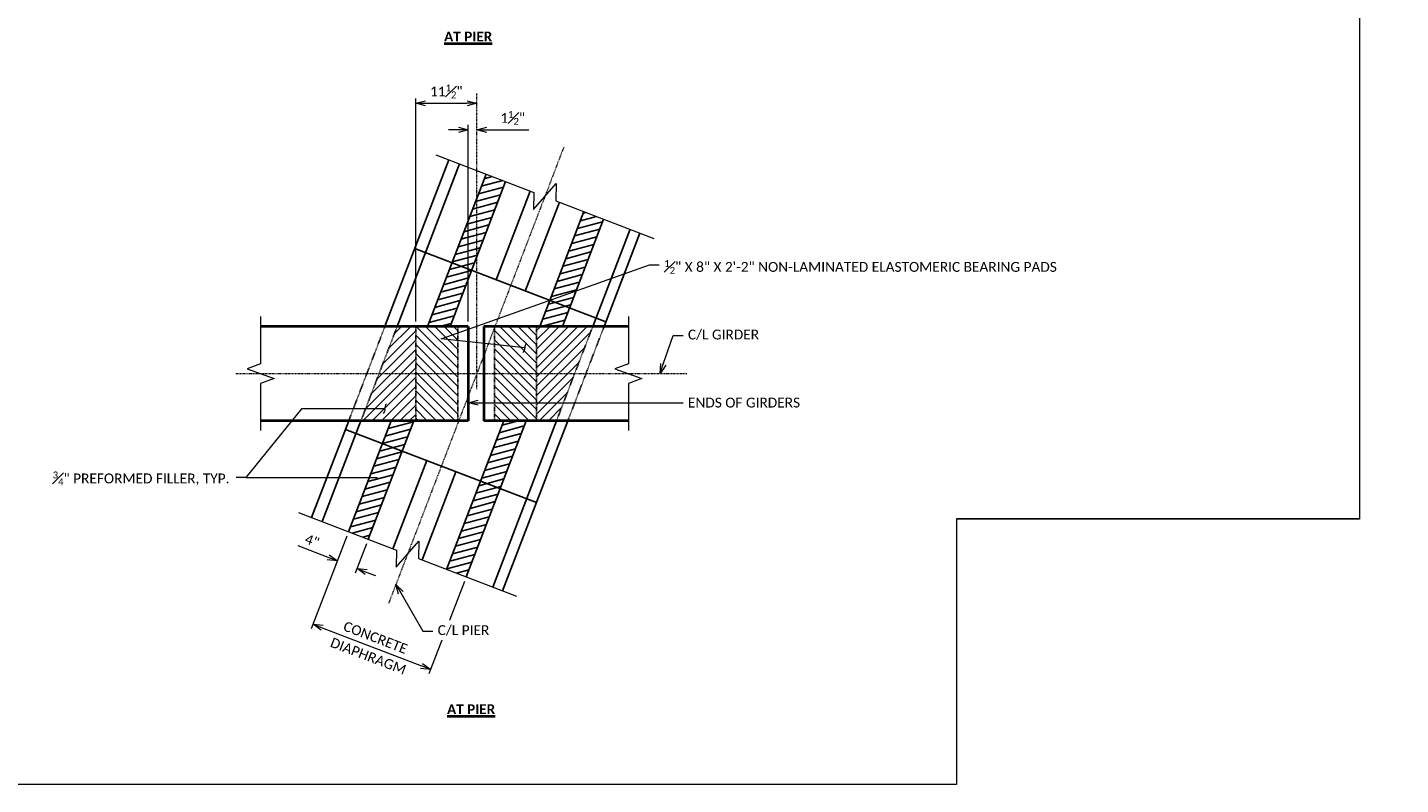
# Model space of a CAD drawing. Extents: x -24 to 2086, y -25 to 290.
# Tile 2 of 7: x 194 to 456, y -25 to 120. Entities that reach past the tile are written whole.
import ezdxf
from ezdxf import colors
from ezdxf.entities.mleader import LeaderData, LeaderLine
from ezdxf.math import Vec2, Vec3

# ---------------------------------------------------------------- set-up
doc = ezdxf.new("R2010")
doc.units = 0
doc.header["$MEASUREMENT"] = 0
doc.linetypes.add('Wisdot2', pattern=[0.125, 0.0625, -0.0625])
doc.linetypes.add('Wisdot4', pattern=[0.28125, 0.125, -0.0625, 0.03125, -0.0625])
for name, color, linetype, lineweight in [('B_ANNO_BREAK', 7, 'Continuous', 18), ('B_ANNO_DIM', 7, 'Continuous', 18), ('B_ANNO_TEXT', 7, 'Continuous', 18), ('B_ANNO_TEXT_TITLE', 7, 'Continuous', 40), ('B_CNTR', 1, 'Wisdot4', 18), ('B_CNTR_GIRD', 2, 'Wisdot4', 18), ('B_CONC_GIRD', 50, 'Continuous', 40), ('B_DETAIL_HIDDEN', 7, 'Wisdot2', 25)]:
    doc.layers.add(name, color=color, linetype=linetype, lineweight=lineweight)
doc.layers.add('B_ANNO_NOPLOT', color=47, linetype='Continuous', lineweight=18, plot=False)
for name, color, linetype in [('B_BRG', 7, 'Continuous'), ('B_CNTR_SUB', 7, 'Continuous'), ('B_CONC_FILR', 7, 'Continuous')]:
    doc.layers.add(name, color=color, linetype=linetype)
doc.styles.add('Annotative', font='calibri.ttf', dxfattribs={"height": 0.0625})
doc.styles.add('Subtitle', font='calibrib.ttf', dxfattribs={"height": 0.0625})
doc.dimstyles.new('Annotative', dxfattribs={"dimscale": 0, "dimtxt": 0.0625, "dimasz": 0.0625, "dimexe": 0.03125, "dimexo": 0.03125, "dimgap": 0.03125, "dimtad": 1, "dimdec": 3, "dimzin": 3, "dimdsep": 46, "dimlunit": 4, "dimtxsty": 'Annotative', "dimblk": 'OPEN30', "dimcen": 0.03125, "dimclrd": 256, "dimclre": 256, "dimclrt": 256, "dimaunit": 1, "dimadec": 0, "dimazin": 3, "dimtfac": 0.75, "dimtdec": 3, "dimtofl": 0, "dimtmove": 0, "dimatfit": 3, "dimldrblk": 'OPEN30', "dimfxl": 1, "dimtfill": 1, "dimfrac": 1, "dimtolj": 1, "dimtzin": 0, "dimlwd": -1, "dimlwe": -1, "dimarcsym": 0})

# ---------------------------------------------------------------- blocks, each defined once
blk = doc.blocks.new('_Integral')
at = {"color": 0, "linetype": 'ByBlock', "lineweight": -2}
for centre, start, end in [((0.44, 0.12), 129, 195), ((-0.44, -0.12), 309, 15)]:
    blk.add_arc(centre, 0.454, start, end, dxfattribs=at)
blk = doc.blocks.new('_Open30')
at = {"color": 0, "linetype": 'ByBlock', "lineweight": -2}
for p, q in [((-1, 0.27), (0, 0)), ((0, 0), (-1, -0.27)), ((0, 0), (-1, 0))]:
    blk.add_line(p, q, dxfattribs=at)
blk = doc.blocks.new('*D489')
at = {"layer": 'B_ANNO_DIM', "transparency": 16777216}
for p, q in [((292.62, -2594.71), (292.62, -2552.18)), ((294.49, -2553.12), (302.4, -2553.12))]:
    blk.add_line(p, q, dxfattribs=at)
at = {"layer": 'Defpoints', "color": 0, "transparency": 16777216}
blk.add_point((292.62, -2595.65), dxfattribs=at)
at = {"layer": 'B_ANNO_DIM', "transparency": 16777216, "xscale": 1.875, "yscale": 1.875, "zscale": 1.875, "rotation": 180}
blk.add_blockref('_Open30', (292.62, -2553.12), dxfattribs=at)
at = {"layer": 'B_ANNO_DIM', "transparency": 16777216, "xscale": 1.875, "yscale": 1.875, "zscale": 1.875}
blk.add_blockref('_Open30', (304.28, -2553.12), dxfattribs=at)
at = {"layer": 'B_ANNO_DIM', "transparency": 16777216, "insert": (298.45, -2550.86), "char_height": 1.875, "attachment_point": 5, "style": 'Annotative', "bg_fill": 3, "box_fill_scale": 1.25, "bg_fill_color": 256, "bg_fill_true_color": 13158600, "bg_fill_transparency": 0}
blk.add_mtext('\\A1;11{\\H0.7x;\\S1#2;}"', dxfattribs=at)
at = {"layer": 'Defpoints', "color": 0, "transparency": 16777216}
blk.add_point((304.28, -2553.12), dxfattribs=at)
blk.add_point((304.28, -2553.12), dxfattribs=at)
blk = doc.blocks.new('*D491')
at = {"layer": 'B_ANNO_DIM', "transparency": 16777216}
for p, q in [((300.76, -2558.16), (298.89, -2558.16)), ((302.64, -2594.71), (302.64, -2557.22)), ((306.15, -2558.16), (314.2, -2558.16))]:
    blk.add_line(p, q, dxfattribs=at)
at = {"layer": 'Defpoints', "color": 0, "transparency": 16777216}
for p in [(304.28, -2558.16), (304.28, -2558.16), (302.64, -2595.65)]:
    blk.add_point(p, dxfattribs=at)
at = {"layer": 'B_ANNO_DIM', "transparency": 16777216, "xscale": 1.875, "yscale": 1.875, "zscale": 1.875}
blk.add_blockref('_Open30', (302.64, -2558.16), dxfattribs=at)
at = {"layer": 'B_ANNO_DIM', "transparency": 16777216, "xscale": 1.875, "yscale": 1.875, "zscale": 1.875, "rotation": 180}
blk.add_blockref('_Open30', (304.28, -2558.16), dxfattribs=at)
at = {"layer": 'B_ANNO_DIM', "transparency": 16777216, "insert": (311.11, -2555.9), "char_height": 1.875, "attachment_point": 5, "style": 'Annotative', "bg_fill": 3, "box_fill_scale": 1.25, "bg_fill_color": 256, "bg_fill_true_color": 13158600, "bg_fill_transparency": 0}
blk.add_mtext('\\A1;1{\\H0.7x;\\S1#2;}"', dxfattribs=at)
blk = doc.blocks.new('*D484')
at = {"layer": 'B_ANNO_DIM', "transparency": 16777216}
for p, q in [((279.49, -2635.66), (272.72, -2653.3)), ((301.92, -2644.27), (295.15, -2661.91)), ((274.81, -2653.1), (293.73, -2660.37))]:
    blk.add_line(p, q, dxfattribs=at)
at = {"layer": 'Defpoints', "color": 0, "transparency": 16777216}
for p in [(279.83, -2634.79), (302.26, -2643.4), (295.48, -2661.04)]:
    blk.add_point(p, dxfattribs=at)
at = {"layer": 'B_ANNO_DIM', "transparency": 16777216, "xscale": 1.875, "yscale": 1.875, "zscale": 1.875}
for p, rotation in [((273.06, -2652.43), 158.9989371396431), ((295.48, -2661.04), 338.9989371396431)]:
    blk.add_blockref('_Open30', p, dxfattribs=dict(at, rotation=rotation))
at = {"layer": 'B_ANNO_DIM', "transparency": 16777216, "insert": (284.95, -2654.96), "char_height": 1.875, "attachment_point": 5, "rotation": 338.9989, "style": 'Annotative', "bg_fill": 3, "box_fill_scale": 1.25, "bg_fill_color": 256, "bg_fill_true_color": 13158600, "bg_fill_transparency": 0}
blk.add_mtext('\\A1;CONCRETE', dxfattribs=at)
at = {"layer": 'B_ANNO_DIM', "transparency": 16777216, "insert": (283.59, -2658.5), "char_height": 1.875, "attachment_point": 5, "rotation": 338.9989, "style": 'Annotative', "bg_fill": 3, "box_fill_scale": 1.25, "bg_fill_color": 256, "bg_fill_true_color": 13158600, "bg_fill_transparency": 0}
blk.add_mtext('\\A1;DIAPHRAGM', dxfattribs=at)
blk = doc.blocks.new('*D497')
at = {"layer": 'B_ANNO_DIM', "transparency": 16777216}
for p, q in [((275.94, -2639.7), (270.21, -2637.5)), ((279.5, -2635.66), (277.35, -2641.25)), ((283.25, -2637.11), (281.11, -2642.69)), ((283.19, -2642.49), (284.94, -2643.16))]:
    blk.add_line(p, q, dxfattribs=at)
at = {"layer": 'Defpoints', "color": 0, "transparency": 16777216}
for p in [(279.83, -2634.79), (283.59, -2636.23), (277.69, -2640.37)]:
    blk.add_point(p, dxfattribs=at)
at = {"layer": 'B_ANNO_DIM', "transparency": 16777216, "xscale": 1.875, "yscale": 1.875, "zscale": 1.875}
for p, rotation in [((277.69, -2640.37), 339.0018584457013), ((281.44, -2641.81), 159.0018584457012)]:
    blk.add_blockref('_Open30', p, dxfattribs=dict(at, rotation=rotation))
at = {"layer": 'B_ANNO_DIM', "transparency": 16777216, "insert": (272.87, -2636.51), "char_height": 1.875, "attachment_point": 5, "rotation": 339.0019, "style": 'Annotative', "bg_fill": 3, "box_fill_scale": 1.25, "bg_fill_color": 256, "bg_fill_true_color": 13158600, "bg_fill_transparency": 0}
blk.add_mtext('\\A1;4"', dxfattribs=at)
blk = doc.blocks.new('INS_G70DET_BASE')
at = {"layer": 'B_ANNO_NOPLOT', "flags": 128}
blk.add_lwpolyline([(0, 0), (0, 315), (404.91, 315), (404.91, 298.57), (472.5, 298.57), (472.5, 50.62), (395.71, 50.62), (395.71, 0)], close=True, dxfattribs=at)
blk = doc.blocks.new('*U1130')
at = {"layer": 'B_ANNO_NOPLOT', "flags": 128}
blk.add_lwpolyline([(0, -1073.1956), (0, -758.1956), (404.9096, -758.1956), (404.9096, -774.6267), (472.5, -774.6267), (472.5, -1022.5711), (395.7134, -1022.5711), (395.7134, -1073.1956)], close=True, dxfattribs=at)
at = {"layer": 'B_ANNO_DIM'}
ml = blk.add_multileader_mtext('Standard', dxfattribs=at)
ml.set_content('\\A1;{\\H0.7x;\\S1#2;}" X 8" X 2\'-6" NON-LAMINATED ELASTOMERIC BEARING PAD ', color=256, style='Annotative')
ml.set_leader_properties(color=256, linetype='ByLayer', lineweight=-1)
ml.set_arrow_properties(name='INTEGRAL')
ml.build(insert=Vec2(0, 0))
ml.multileader.update_dxf_attribs({"dogleg_length": 0.0625, "arrow_head_size": 1.875, "scale": 30})
ctx = ml.context
ctx.base_point, ctx.scale, ctx.char_height, ctx.arrow_head_size, ctx.landing_gap_size, ctx.plane_origin = Vec3(68.5228, -981.6617), 30, 1.875, 1.875, 0.9375, Vec3(126.5157, -991.4509)
notes = []
notes.append((ctx, [(0, (1, 1, 0), (111.4403, -981.6617), (-1, 0), 1.875, [(0, [(126.5157, -991.4509)], 0, [])])]))
ctx.mtext.insert, ctx.mtext.width, ctx.mtext.defined_height, ctx.mtext.flow_direction = Vec3(69.4603, -980.7105), 39.334778, 11.2499, 5
ml = blk.add_multileader_mtext('Standard', dxfattribs=at)
ml.set_content('\\A1;{\\H0.7x;\\S3#4;}" CORK FILLER VERT. FACE ONLY, TYP.', color=256, style='Annotative')
ml.set_leader_properties(color=256, linetype='ByLayer', lineweight=-1)
ml.set_arrow_properties(name='OPEN30')
ml.build(insert=Vec2(0, 0))
ml.multileader.update_dxf_attribs({"dogleg_length": 0.0625, "arrow_head_size": 1.875, "scale": 30})
ctx = ml.context
ctx.base_point, ctx.scale, ctx.char_height, ctx.arrow_head_size, ctx.landing_gap_size, ctx.plane_origin = Vec3(70.1158, -1017.207), 30, 1.875, 1.875, 0.9375, Vec3(123.4514, -1012.3216)
notes.append((ctx, [(0, (1, 1, 0), (123.4514, -1017.207), (-1, 0), 30.1044, [(0, [(123.4514, -1012.3216)], 0, [])])]))
ctx.mtext.insert, ctx.mtext.width, ctx.mtext.flow_direction = Vec3(71.0533, -1016.263), 22.32933, 5
for ctx, leaders in notes:
    for number, flags, end, landing, length, lines in leaders:
        leader = LeaderData()
        leader.index, (leader.has_last_leader_line, leader.has_dogleg_vector, leader.attachment_direction) = number, flags
        leader.last_leader_point, leader.dogleg_vector, leader.dogleg_length = Vec3(end), Vec3(landing), length
        for number, points, colour, breaks in lines:
            line = LeaderLine()
            line.index, line.vertices, line.color, line.breaks = number, Vec3.list(points), colors.encode_raw_color(colour), breaks
            leader.lines.append(line)
        ctx.leaders.append(leader)
blk = doc.blocks.new('*U480')
at = {"layer": 'B_CONC_FILR'}
h = blk.add_hatch(dxfattribs=at)
h.set_pattern_fill('ANSI31', color=256, scale=10, angle=150)
h.set_pattern_definition([(195, (305.8556, -2629.3726), (0.323524, -1.207407), [])])
h.paths.add_polyline_path([(298.5225, -2641.9646), (302.2564, -2643.398), (313.6767, -2613.646), (309.3927, -2613.646)])
h.paths.add_polyline_path([(279.8308, -2634.7896), (283.5866, -2636.2313), (292.2557, -2613.646), (287.9463, -2613.646)])
h.paths.add_polyline_path([(316.3027, -2595.646), (319.5833, -2595.646), (320.9308, -2594.7496), (321.9321, -2592.141), (318.1983, -2590.7076)])
h.paths.add_polyline_path([(324.6997, -2573.77), (318.1983, -2590.7076), (321.9321, -2592.141), (328.4336, -2575.2034)])
h.paths.add_polyline_path([(303.2623, -2584.9735), (299.5271, -2583.5396), (294.8797, -2595.646), (299.1657, -2595.646)])
h.paths.add_polyline_path([(299.5271, -2583.5396), (303.2623, -2584.9735), (304.2784, -2582.3264), (304.2784, -2571.1626)])
h.paths.add_polyline_path([(304.2784, -2582.3264), (309.7635, -2568.0365), (306.0288, -2566.6029), (304.2784, -2571.1626)])
h = blk.add_hatch(dxfattribs=at)
h.set_pattern_fill('ANSI31', color=256, scale=10, angle=180)
h.set_pattern_definition([(225, (0, 3.8399), (0.8838835, -0.8838835), [])])
h.paths.add_polyline_path([(326.3707, -2595.646), (319.5833, -2595.646), (315.6557, -2598.2588), (315.6557, -2604.646), (322.9162, -2604.646)])
h.paths.add_polyline_path([(315.6557, -2598.2588), (319.5833, -2595.646), (315.6557, -2595.646)], flags=17)
h.paths.add_polyline_path([(320.7892, -2610.1874), (322.9162, -2604.646), (315.6557, -2604.646), (315.6557, -2610.1874)])
h.paths.add_polyline_path([(315.6557, -2610.1874), (315.6557, -2613.646), (319.4617, -2613.646), (320.7892, -2610.1874)])
h.paths.add_polyline_path([(282.1867, -2613.646), (292.6197, -2613.646), (292.6197, -2604.646), (285.6417, -2604.646)])
h.paths.add_polyline_path([(292.6197, -2595.646), (289.0967, -2595.646), (285.6417, -2604.646), (292.6197, -2604.646)])
h = blk.add_hatch(dxfattribs=at)
h.set_pattern_fill('ANSI31', color=256, scale=10, angle=90)
h.set_pattern_definition([(135, (0, 3.8399), (-0.8838835, -0.8838835), [])])
h.paths.add_polyline_path([(307.6377, -2604.646), (315.6557, -2604.646), (315.6557, -2595.646), (307.7331, -2595.646), (307.6377, -2595.8946)])
h.paths.add_polyline_path([(315.6557, -2610.1874), (315.6557, -2604.646), (307.6377, -2604.646), (307.6377, -2610.1874)])
h.paths.add_polyline_path([(315.6557, -2613.646), (315.6557, -2610.1874), (307.6377, -2610.1874), (307.6377, -2613.646)])
h.paths.add_polyline_path([(292.6197, -2604.646), (300.6377, -2604.646), (300.6377, -2595.646), (292.6197, -2595.646)])
h.paths.add_polyline_path([(292.6197, -2604.646), (292.6197, -2613.646), (300.6377, -2613.646), (300.6377, -2604.646)])
at = {"layer": 'B_ANNO_BREAK', "flags": 128}
for points in [[(296.4636, -2562.9313), (315.1353, -2570.0985), (315.078, -2573.3796), (319.3839, -2568.4263), (319.3266, -2571.7074), (337.9981, -2578.875)], [(263.0657, -2593.771), (263.0657, -2602.771), (260.49, -2603.7085), (265.6415, -2605.5835), (263.0657, -2606.521), (263.0657, -2615.521)], [(333.1717, -2593.771), (333.1717, -2602.771), (330.596, -2603.7085), (335.7475, -2605.5835), (333.1717, -2606.521), (333.1717, -2615.521)], [(270.2848, -2631.1253), (288.9564, -2638.2925), (288.8992, -2641.5736), (293.205, -2636.6202), (293.1478, -2639.9014), (311.8193, -2647.069)]]:
    blk.add_lwpolyline(points, dxfattribs=at)
at = {"layer": 'B_BRG'}
for p, q in [((306.0287, -2566.603), (294.8797, -2595.646)), ((309.7637, -2568.036), (299.1657, -2595.646)), ((324.6997, -2573.77), (316.3027, -2595.646)), ((328.4337, -2575.203), (320.5867, -2595.646)), ((287.9463, -2613.646), (279.831, -2634.7892)), ((292.2557, -2613.646), (283.5869, -2636.2307)), ((309.3927, -2613.646), (298.5227, -2641.964)), ((313.6767, -2613.646), (302.2567, -2643.397))]:
    blk.add_line(p, q, dxfattribs=at)
at = {"layer": 'B_CNTR'}
blk.add_line((320.8507, -2561.473), (287.4185, -2648.5681), dxfattribs=at)
at = {"layer": 'B_CNTR_GIRD'}
blk.add_line((258.3117, -2604.646), (344.3507, -2604.646), dxfattribs=at)
at = {"layer": 'B_CNTR_SUB'}
for p, q in [((298.9564, -2563.8882), (286.8957, -2595.3)), ((300.988, -2564.668), (289.0967, -2595.646)), ((314.4487, -2569.835), (307.9467, -2586.772)), ((320.0167, -2571.972), (313.5147, -2588.909)), ((333.4747, -2577.138), (326.3717, -2595.646)), ((335.3567, -2577.861), (328.3977, -2595.992)), ((292.4537, -2580.824), (328.8557, -2594.799)), ((279.8547, -2613.646), (272.7775, -2632.0821)), ((282.1867, -2613.646), (274.8107, -2632.863)), ((319.4617, -2613.646), (307.2987, -2645.333)), ((321.6217, -2613.646), (309.1807, -2646.055)), ((279.2307, -2615.2711), (315.6327, -2629.2461)), ((294.7237, -2621.219), (288.2717, -2638.029)), ((300.2917, -2623.356), (293.8397, -2640.166))]:
    blk.add_line(p, q, dxfattribs=at)
at = {"layer": 'B_CONC_GIRD'}
for p, q in [((302.6377, -2595.646), (263.0657, -2595.646)), ((302.6377, -2595.646), (302.6377, -2613.646)), ((333.1717, -2595.646), (305.6377, -2595.646)), ((305.6377, -2595.646), (305.6377, -2613.646)), ((302.6377, -2613.646), (263.0657, -2613.646)), ((333.3197, -2613.646), (305.6377, -2613.646))]:
    blk.add_line(p, q, dxfattribs=at)
at = {"layer": 'B_DETAIL_HIDDEN'}
for p, q in [((286.8957, -2595.3), (279.8531, -2613.6454)), ((289.0967, -2595.646), (282.1867, -2613.646)), ((292.6197, -2595.646), (292.6197, -2613.646)), ((300.6377, -2595.646), (300.6377, -2613.646)), ((307.6377, -2595.646), (307.6377, -2613.646)), ((315.6557, -2595.646), (315.6557, -2613.646)), ((326.3707, -2595.646), (319.4617, -2613.646)), ((328.3977, -2595.992), (321.4887, -2613.992))]:
    blk.add_line(p, q, dxfattribs=at)
for p in [(292.6197, -2595.646), (307.6377, -2595.646)]:
    blk.add_point(p, dxfattribs=at)
at = {"layer": 'B_ANNO_TEXT', "style": 'Annotative'}
for tag, p in [('BN40', (267.3177, -2425.7206)), ('BN42', (267.3201, -2454.0598)), ('BN41', (332.0758, -2480.347))]:
    blk.add_attdef(tag, p, '', height=1.875, dxfattribs=at)
at = {"layer": 'B_ANNO_TEXT_TITLE', "char_height": 1.875, "style": 'Subtitle'}
for insert, width, attachment_point in [((302.6212, -2540.3869), 19.855712, 5), ((298.591, -2667.6867), 14.098512, 1)]:
    blk.add_mtext('{\\LAT PIER}', dxfattribs=dict(at, insert=insert, width=width, attachment_point=attachment_point))
at = {"layer": 'B_ANNO_DIM'}
ml = blk.add_multileader_mtext('Standard', dxfattribs=at)
ml.set_content('C/L GIRDER', color=256, style='Annotative')
ml.set_leader_properties(color=256, linetype='ByLayer', lineweight=-1)
ml.set_arrow_properties(name='OPEN30')
ml.build(insert=Vec2(0, 0))
ml.multileader.update_dxf_attribs({"dogleg_length": 0.0625, "arrow_head_size": 1.875, "scale": 30})
ctx = ml.context
ctx.base_point, ctx.scale, ctx.char_height, ctx.arrow_head_size, ctx.landing_gap_size, ctx.plane_origin = Vec3(343.5754, -2597.3986), 30, 1.875, 1.875, 0.9375, Vec3(339.2047, -2604.646)
notes = []
notes.append((ctx, [(0, (1, 1, 0), (341.7004, -2597.3986), (1, 0), 1.875, [(0, [(339.2047, -2604.646)], 0, [])])]))
ctx.mtext.insert, ctx.mtext.flow_direction = Vec3(344.5129, -2596.2584), 5
ml = blk.add_multileader_mtext('Standard', dxfattribs=at)
ml.set_content('ENDS OF GIRDERS', color=256, style='Annotative')
ml.set_leader_properties(color=256, linetype='ByLayer', lineweight=-1)
ml.set_arrow_properties(name='OPEN30')
ml.build(insert=Vec2(0, 0))
ml.multileader.update_dxf_attribs({"dogleg_length": 0.0625, "arrow_head_size": 1.875, "scale": 30})
ctx = ml.context
ctx.base_point, ctx.scale, ctx.char_height, ctx.arrow_head_size, ctx.landing_gap_size, ctx.plane_origin = Vec3(343.5754, -2610.1874), 30, 1.875, 1.875, 0.9375, Vec3(302.6377, -2610.1874)
notes.append((ctx, [(0, (1, 1, 0), (341.7004, -2610.1874), (1, 0), 1.875, [(1, [(302.6377, -2610.1874), (305.6377, -2610.1874)], 0, [])])]))
ctx.mtext.insert, ctx.mtext.flow_direction = Vec3(344.5129, -2609.2362), 5
ml = blk.add_multileader_mtext('Standard', dxfattribs=at)
ml.set_content('\\A1;{\\H0.7x;\\S3#4;}" PREFORMED FILLER, TYP.', color=256, style='Annotative')
ml.set_leader_properties(color=256, linetype='ByLayer', lineweight=-1)
ml.set_arrow_properties(name='INTEGRAL')
ml.build(insert=Vec2(0, 0))
ml.multileader.update_dxf_attribs({"dogleg_length": 0.0625, "arrow_head_size": 1.875, "scale": 30})
ctx = ml.context
ctx.base_point, ctx.scale, ctx.char_height, ctx.arrow_head_size, ctx.landing_gap_size, ctx.plane_origin = Vec3(222.4838, -2624.4595), 30, 1.875, 1.875, 0.9375, Vec3(286.762, -2611.334)
notes.append((ctx, [(0, (1, 1, 0), (260.2643, -2624.4595), (-1, 0), 1.875, [(1, [(286.762, -2611.334), (270.8333, -2611.334), (260.2643, -2624.4595), (285.338, -2624.5246)], 0, [])])]))
ctx.mtext.insert, ctx.mtext.flow_direction = Vec3(223.4213, -2623.3128), 5
for ctx, leaders in notes:
    for number, flags, end, landing, length, lines in leaders:
        leader = LeaderData()
        leader.index, (leader.has_last_leader_line, leader.has_dogleg_vector, leader.attachment_direction) = number, flags
        leader.last_leader_point, leader.dogleg_vector, leader.dogleg_length = Vec3(end), Vec3(landing), length
        for number, points, colour, breaks in lines:
            line = LeaderLine()
            line.index, line.vertices, line.color, line.breaks = number, Vec3.list(points), colors.encode_raw_color(colour), breaks
            leader.lines.append(line)
        ctx.leaders.append(leader)
dim = blk.add_linear_dim(base=(304.2784, -2553.1178), p1=(292.6197, -2595.646), p2=(304.2784, -2553.1178), text='11{\\H0.7x;\\S1#2;}"', dimstyle='Annotative', dxfattribs=at)
dim.commit()
dim.dimension.update_dxf_attribs({"geometry": '*D489', "text_midpoint": (298.4491, -2550.8598)})
dim = blk.add_linear_dim(base=(295.4845, -2661.0383), p1=(279.8308, -2634.7896), p2=(302.2567, -2643.397), angle=338.998937, text='CONCRETE\\XDIAPHRAGM', dimstyle='Annotative', dxfattribs=at)
dim.commit()
dim.dimension.update_dxf_attribs({"geometry": '*D484', "text_midpoint": (284.2718, -2656.7339)})
at = {"layer": 'B_CNTR'}
blk.add_line((304.2784, -2607.5985), (304.2784, -2551.1577), dxfattribs=at)
at = {"layer": 'B_ANNO_DIM'}
dim = blk.add_linear_dim(base=(277.688, -2640.3723), p1=(283.5869, -2636.2307), p2=(279.831, -2634.7891), angle=159.001858, dimstyle='Annotative', dxfattribs=at)
dim.commit()
dim.dimension.update_dxf_attribs({"geometry": '*D497', "text_midpoint": (272.8703, -2636.5101)})
ml = blk.add_multileader_mtext('Standard', dxfattribs=at)
ml.set_content('C/L PIER', color=256, style='Annotative')
ml.set_leader_properties(color=256, linetype='ByLayer', lineweight=-1)
ml.set_arrow_properties(name='OPEN30')
ml.build(insert=Vec2(0, 0))
ml.multileader.update_dxf_attribs({"dogleg_length": 0.0625, "arrow_head_size": 1.875, "scale": 30})
ctx = ml.context
ctx.base_point, ctx.scale, ctx.char_height, ctx.arrow_head_size, ctx.landing_gap_size, ctx.plane_origin = Vec3(295.8777, -2653.7513), 30, 1.875, 1.875, 0.9375, Vec3(288.8487, -2644.8425)
notes = []
notes.append((ctx, [(0, (1, 1, 0), (294.0027, -2653.7513), (1, 0), 1.875, [(0, [(288.8487, -2644.8425)], 0, [])])]))
ctx.mtext.insert, ctx.mtext.flow_direction = Vec3(296.8152, -2652.6111), 5
ctx.mtext.has_bg_fill, ctx.mtext.bg_color, ctx.mtext.bg_scale_factor, ctx.mtext.bg_transparency, ctx.mtext.use_window_bg_color = 1, -1027028792, 1.5, 0, 1
for ctx, leaders in notes:
    for number, flags, end, landing, length, lines in leaders:
        leader = LeaderData()
        leader.index, (leader.has_last_leader_line, leader.has_dogleg_vector, leader.attachment_direction) = number, flags
        leader.last_leader_point, leader.dogleg_vector, leader.dogleg_length = Vec3(end), Vec3(landing), length
        for number, points, colour, breaks in lines:
            line = LeaderLine()
            line.index, line.vertices, line.color, line.breaks = number, Vec3.list(points), colors.encode_raw_color(colour), breaks
            leader.lines.append(line)
        ctx.leaders.append(leader)
dim = blk.add_linear_dim(base=(304.2784, -2558.159), p1=(302.6377, -2595.646), p2=(304.2784, -2558.159), text='1{\\H0.7x;\\S1#2;}"', dimstyle='Annotative', dxfattribs=at)
dim.commit()
dim.dimension.update_dxf_attribs({"geometry": '*D491', "text_midpoint": (311.1129, -2555.9009)})
at = {"layer": 'B_ANNO_NOPLOT', "flags": 128}
blk.add_lwpolyline([(0, -2682.989), (0, -2367.989), (404.9096, -2367.989), (404.9096, -2384.4201), (472.5, -2384.4201), (472.5, -2632.3645), (395.7134, -2632.3645), (395.7134, -2682.989)], close=True, dxfattribs=at)
at = {"layer": 'B_ANNO_DIM'}
ml = blk.add_multileader_mtext('Standard', dxfattribs=at)
ml.set_content('\\A1;{\\H0.7x;\\S1#2;}" X 8" X 2\'-2" NON-LAMINATED ELASTOMERIC BEARING PADS', color=256, style='Annotative')
ml.set_leader_properties(color=256, linetype='ByLayer', lineweight=-1)
ml.set_arrow_properties(name='INTEGRAL')
ml.build(insert=Vec2(0, 0))
ml.multileader.update_dxf_attribs({"dogleg_length": 0.0625, "arrow_head_size": 1.875, "scale": 30})
ctx = ml.context
ctx.base_point, ctx.scale, ctx.char_height, ctx.arrow_head_size, ctx.landing_gap_size, ctx.plane_origin = Vec3(339.0539, -2583.9409), 30, 1.875, 1.875, 0.9375, Vec3(312.8354, -2599.7479)
notes = []
notes.append((ctx, [(0, (1, 1, 0), (337.1789, -2583.9409), (1, 0), 1.875, [(1, [(313.4172, -2599.7479), (297.455, -2598.0206)], 0, [])])]))
ctx.mtext.insert, ctx.mtext.width, ctx.mtext.flow_direction = Vec3(339.9914, -2582.9897), 43.524477, 5
for ctx, leaders in notes:
    for number, flags, end, landing, length, lines in leaders:
        leader = LeaderData()
        leader.index, (leader.has_last_leader_line, leader.has_dogleg_vector, leader.attachment_direction) = number, flags
        leader.last_leader_point, leader.dogleg_vector, leader.dogleg_length = Vec3(end), Vec3(landing), length
        for number, points, colour, breaks in lines:
            line = LeaderLine()
            line.index, line.vertices, line.color, line.breaks = number, Vec3.list(points), colors.encode_raw_color(colour), breaks
            leader.lines.append(line)
        ctx.leaders.append(leader)

msp = doc.modelspace()

# ---------------------------------------------------------------- block references
msp.add_blockref('*U1130', (-24.4, 1048.41))

# ---------------------------------------------------------------- next in the draw order: block references
msp.add_blockref('*U480', (-24.4, 2658.2))

# ---------------------------------------------------------------- next in the draw order: block references
msp.add_blockref('INS_G70DET_BASE', (-24.4, -24.79))

doc.saveas('drawing.dxf')
